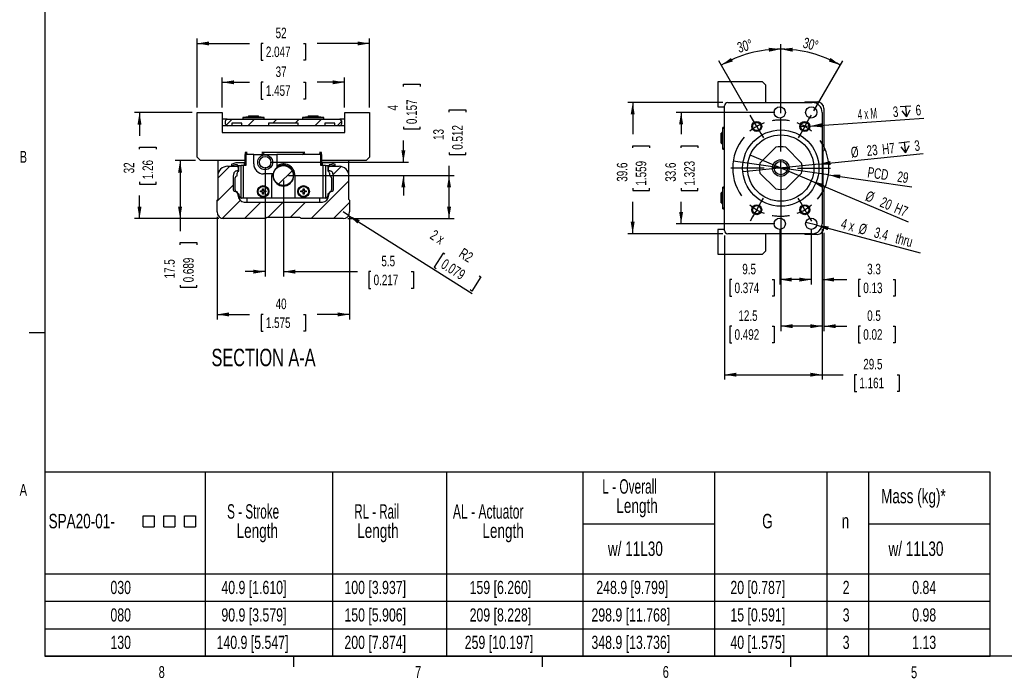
# Model space of a CAD drawing. Extents: x 11 to 421, y 5 to 275.
# Tile 1 of 7: x 11 to 209, y 6 to 138. Entities that reach past the tile are written whole.
import ezdxf
from ezdxf.enums import TextEntityAlignment as Align

# ---------------------------------------------------------------- set-up
doc = ezdxf.new("R2010")
doc.units = 0
doc.linetypes.add('CENTERX2', pattern=[20.32, 12.7, -2.54, 2.54, -2.54])
doc.layers.get('0').update_dxf_attribs({"linetype": 'CONTINUOUS'})
doc.dimstyles.new('SLDDIMSTYLE0', dxfattribs={"dimtxt": 2.116667, "dimasz": 2.4, "dimexe": 0, "dimexo": 0.0625, "dimgap": 0.529167, "dimtad": 0, "dimlfac": 1.5, "dimrnd": 1e-09, "dimzin": 12, "dimsah": 1, "dimcen": 0.09, "dimazin": 3, "dimtfac": 1, "dimtofl": 0, "dimtmove": 0, "dimatfit": 3})
doc.dimstyles.new('SLDDIMSTYLE1', dxfattribs={"dimtxt": 2.116667, "dimasz": 2.4, "dimexe": 0, "dimexo": 0.0625, "dimgap": 0.529167, "dimtad": 0, "dimlfac": 1.5, "dimrnd": 1e-09, "dimzin": 12, "dimsah": 1, "dimcen": 0.09, "dimazin": 3, "dimtfac": 1, "dimtmove": 0, "dimatfit": 3})
doc.dimstyles.new('SLDDIMSTYLE2', dxfattribs={"dimtxt": 2.116667, "dimasz": 2.4, "dimexe": 0, "dimexo": 0.0625, "dimgap": 0.529167, "dimtad": 1, "dimlfac": 1.5, "dimrnd": 1e-09, "dimzin": 12, "dimblk1": 'NONE', "dimsah": 1, "dimcen": 0, "dimazin": 3, "dimtfac": 1, "dimtmove": 0, "dimatfit": 3})
doc.dimstyles.new('SLDDIMSTYLE3', dxfattribs={"dimtxt": 2.116667, "dimasz": 2.4, "dimexe": 0, "dimexo": 0.0625, "dimgap": 0.529167, "dimtad": 1, "dimlfac": 1.5, "dimrnd": 1e-09, "dimzin": 12, "dimblk1": 'NONE', "dimsah": 1, "dimcen": 0, "dimazin": 3, "dimtfac": 1, "dimtmove": 0, "dimatfit": 3})
doc.dimstyles.new('SLDDIMSTYLE4', dxfattribs={"dimtxt": 2.116667, "dimasz": 2.4, "dimexe": 0, "dimexo": 0.0625, "dimgap": 0.529167, "dimtad": 1, "dimlfac": 1.5, "dimrnd": 1e-09, "dimzin": 12, "dimsah": 1, "dimcen": 0, "dimazin": 3, "dimtfac": 1, "dimtofl": 0, "dimtmove": 0, "dimatfit": 3})
doc.dimstyles.new('SLDDIMSTYLE5', dxfattribs={"dimtxt": 2.116667, "dimasz": 2.4, "dimexe": 0, "dimexo": 0.0625, "dimgap": 0.529167, "dimtad": 1, "dimlfac": 1.5, "dimzin": 12, "dimsah": 1, "dimcen": 0.09, "dimazin": 3, "dimtfac": 1, "dimtofl": 0, "dimtmove": 0, "dimatfit": 3})
doc.dimstyles.new('SLDDIMSTYLE6', dxfattribs={"dimtxt": 2.116667, "dimasz": 2.4, "dimexe": 0, "dimexo": 0.0625, "dimgap": 0.529167, "dimtad": 0, "dimlfac": 1.5, "dimrnd": 1e-09, "dimsah": 1, "dimcen": 0.09, "dimazin": 3, "dimtfac": 1, "dimtmove": 0, "dimatfit": 3})

# ---------------------------------------------------------------- blocks, each defined once
blk = doc.blocks.new('SW_SYMBOL_MOD_BOX')
at = {"color": 0, "linetype": 'CONTINUOUS'}
for p, q in [((200, 200), (200, 800)), ((200, 800), (800, 800)), ((800, 800), (800, 200)), ((200, 200), (800, 200))]:
    blk.add_line(p, q, dxfattribs=at)
blk = doc.blocks.new('SW_TABLEANNOTATION_0')
at = {"color": 0, "linetype": 'CONTINUOUS'}
for p, q in [((0, 0), (0, -37.03)), ((190.12, 0), (0, 0)), ((32.23, 0), (32.23, -37.03)), ((57.86, 0), (57.86, -37.03)), ((80.76, 0), (80.76, -37.03)), ((108.22, 0), (108.22, -37.03)), ((134.67, 0), (134.67, -37.03)), ((157.28, 0), (157.28, -37.03)), ((165.65, 0), (165.65, -37.03)), ((190.12, -37.03), (190.12, 0)), ((108.22, -10.4), (134.67, -10.4)), ((165.65, -10.4), (190.12, -10.4)), ((0, -20.46), (190.12, -20.46)), ((0, -25.98), (190.12, -25.98)), ((0, -31.51), (190.12, -31.51)), ((0, -37.03), (190.12, -37.03))]:
    blk.add_line(p, q, dxfattribs=at)
at = {"color": 0, "linetype": 'CONTINUOUS', "xscale": 0.0037176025, "yscale": 0.0037176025, "zscale": 0.0037176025}
for p in [(19.01, -11.76), (23.18, -11.76), (27.34, -11.76)]:
    blk.add_blockref('SW_SYMBOL_MOD_BOX', p, dxfattribs=at)
at = {"color": 0, "linetype": 'CONTINUOUS'}
for s, height, width, p in [('L - Overall ', 2.9104, 0.6125, (112.12, -5.2)), ('Mass (kg)*', 2.91, 0.7, (168.2, -7.14)), ('Length', 2.91, 0.7, (114.95, -9.08)), ('S - Stroke ', 2.9104, 0.604545, (36.65, -10.23)), ('RL - Rail ', 2.91, 0.595, (62.24, -10.23)), ('AL - Actuator ', 2.9104, 0.625, (82.07, -10.23)), ('SPA20-01-', 2.91, 0.7, (0.73, -12.17)), ('G', 2.91, 0.7, (144.28, -12.17)), ('n', 2.91, 0.7, (160.28, -12.17)), ('Length', 2.91, 0.7, (38.56, -14.11)), ('Length', 2.91, 0.7, (62.82, -14.11)), ('Length', 2.91, 0.7, (88, -14.11)), ('w/ 11L30', 2.91, 0.7, (113.25, -17.73)), ('w/ 11L30', 2.91, 0.7, (169.69, -17.73)), ('40.9 [1.610]', 2.6458, 0.7, (35.5, -25.31)), ('100 [3.937]', 2.6458, 0.7, (60.25, -25.31)), ('159 [6.260]', 2.6458, 0.7, (85.43, -25.31)), ('248.9 [9.799]', 2.6458, 0.7, (110.92, -25.31)), ('20 [0.787]', 2.646, 0.7, (137.89, -25.31)), ('030', 2.646, 0.7, (13.18, -25.31)), ('2', 2.65, 0.7, (160.48, -25.31)), ('0.84', 2.646, 0.7, (174.46, -25.31)), ('080', 2.646, 0.7, (13.18, -30.84)), ('90.9 [3.579]', 2.6458, 0.7, (35.5, -30.84)), ('150 [5.906]', 2.6458, 0.7, (60.25, -30.84)), ('209 [8.228]', 2.6458, 0.7, (85.43, -30.84)), ('298.9 [11.768]', 2.6458, 0.7, (109.94, -30.84)), ('15 [0.591]', 2.646, 0.7, (137.89, -30.84)), ('3', 2.65, 0.7, (160.48, -30.84)), ('0.98', 2.646, 0.7, (174.46, -30.84)), ('130', 2.646, 0.7, (13.18, -36.36)), ('140.9 [5.547]', 2.6458, 0.7, (34.53, -36.36)), ('200 [7.874]', 2.6458, 0.7, (60.25, -36.36)), ('259 [10.197]', 2.6458, 0.7, (84.45, -36.36)), ('348.9 [13.736]', 2.6458, 0.7, (109.94, -36.36)), ('40 [1.575]', 2.646, 0.7, (137.89, -36.36)), ('3', 2.65, 0.7, (160.48, -36.36)), ('1.13', 2.646, 0.7, (174.46, -36.36))]:
    blk.add_text(s, height=height, dxfattribs=dict(at, width=width)).set_placement(p, align=Align.BOTTOM_LEFT)
blk = doc.blocks.new('_D_32')
at = {"color": 7, "linetype": 'CONTINUOUS'}
for p, q in [((46.2, 109.67), (42.09, 109.67)), ((43.09, 109.67), (43.09, 98)), ((50.87, 98), (42.09, 98)), ((43.09, 98), (43.09, 95.49)), ((43.09, 92.75), (43.09, 93.18)), ((43.09, 93.18), (46.46, 93.18)), ((46.46, 93.18), (46.46, 92.75)), ((43.09, 84.64), (43.09, 84.21)), ((43.09, 84.21), (46.46, 84.21)), ((46.46, 84.21), (46.46, 84.64))]:
    blk.add_line(p, q, dxfattribs=at)
for points in [[(43.09, 109.67), (42.69, 107.27), (43.49, 107.27)], [(43.09, 98), (43.49, 100.4), (42.69, 100.4)]]:
    blk.add_solid(points, dxfattribs=at)
at = {"color": 7, "linetype": 'CONTINUOUS', "width": 0.7}
for s, p in [('17.5', (42.66, 85.96, -78.32)), ('0.689', (46.46, 85.18, -78.32))]:
    blk.add_text(s, height=2.117, rotation=90, dxfattribs=at).set_placement(p, align=Align.BOTTOM_LEFT)
blk = doc.blocks.new('_D_33')
at = {"color": 7, "linetype": 'CONTINUOUS'}
for p, q in [((45.54, 119.33), (33.93, 119.33)), ((34.93, 119.33), (34.93, 114.68)), ((34.93, 111.94), (34.93, 112.37)), ((34.93, 112.37), (38.29, 112.37)), ((38.29, 112.37), (38.29, 111.94)), ((34.93, 105.39), (34.93, 104.96)), ((38.29, 104.96), (38.29, 105.39)), ((34.93, 104.96), (38.29, 104.96)), ((34.93, 98), (34.93, 102.65)), ((50.87, 98), (33.93, 98))]:
    blk.add_line(p, q, dxfattribs=at)
for points in [[(34.93, 119.33), (34.53, 116.93), (35.33, 116.93)], [(34.93, 98), (35.33, 100.4), (34.53, 100.4)]]:
    blk.add_solid(points, dxfattribs=at)
at = {"color": 7, "linetype": 'CONTINUOUS', "width": 0.7}
for s, p in [('32', (34.5, 107.1, -78.32)), ('1.26', (38.29, 105.93, -78.32))]:
    blk.add_text(s, height=2.117, rotation=90, dxfattribs=at).set_placement(p, align=Align.BOTTOM_LEFT)
blk = doc.blocks.new('_D_34')
at = {"color": 7, "linetype": 'CONTINUOUS'}
for p, q in [((46.54, 120.33), (46.54, 134.23)), ((46.54, 133.23), (57.07, 133.23)), ((59.82, 133.23), (59.39, 133.23)), ((59.39, 133.23), (59.39, 129.86)), ((67.92, 133.23), (68.35, 133.23)), ((68.35, 133.23), (68.35, 129.86)), ((81.2, 133.23), (70.66, 133.23)), ((81.2, 120.33), (81.2, 134.23)), ((59.39, 129.86), (59.82, 129.86)), ((68.35, 129.86), (67.92, 129.86))]:
    blk.add_line(p, q, dxfattribs=at)
for points in [[(46.54, 133.23), (48.94, 132.83), (48.94, 133.63)], [(81.2, 133.23), (78.8, 133.63), (78.8, 132.83)]]:
    blk.add_solid(points, dxfattribs=at)
at = {"color": 7, "linetype": 'CONTINUOUS', "width": 0.7}
for s, p in [('52', (62.31, 133.66, -78.32)), ('2.047', (60.35, 129.86, -78.32))]:
    blk.add_text(s, height=2.117, dxfattribs=at).set_placement(p, align=Align.BOTTOM_LEFT)
blk = doc.blocks.new('_D_35')
at = {"color": 7, "linetype": 'CONTINUOUS'}
for p, q in [((51.54, 120.33), (51.54, 126.42)), ((51.54, 125.42), (57.07, 125.42)), ((59.82, 125.42), (59.39, 125.42)), ((59.39, 125.42), (59.39, 122.06)), ((67.92, 125.42), (68.35, 125.42)), ((68.35, 125.42), (68.35, 122.06)), ((76.2, 125.42), (70.66, 125.42)), ((76.2, 120.33), (76.2, 126.42)), ((59.39, 122.06), (59.82, 122.06)), ((68.35, 122.06), (67.92, 122.06))]:
    blk.add_line(p, q, dxfattribs=at)
for points in [[(51.54, 125.42), (53.94, 125.02), (53.94, 125.82)], [(76.2, 125.42), (73.8, 125.82), (73.8, 125.02)]]:
    blk.add_solid(points, dxfattribs=at)
at = {"color": 7, "linetype": 'CONTINUOUS', "width": 0.7}
for s, p in [('37', (62.31, 125.85, -78.32)), ('1.457', (60.35, 122.06, -78.32))]:
    blk.add_text(s, height=2.117, dxfattribs=at).set_placement(p, align=Align.BOTTOM_LEFT)
blk = doc.blocks.new('_D_36')
at = {"color": 7, "linetype": 'CONTINUOUS'}
for p, q in [((97.2, 119.44), (97.2, 119.87)), ((97.2, 119.87), (100.57, 119.87)), ((100.57, 119.87), (100.57, 119.44)), ((97.2, 111.33), (97.2, 110.9)), ((100.57, 110.9), (100.57, 111.33)), ((97.2, 110.9), (100.57, 110.9)), ((97.2, 106.67), (97.2, 108.59)), ((64.87, 106.67), (98.2, 106.67)), ((97.2, 98), (97.2, 106.67)), ((76.87, 98), (98.2, 98))]:
    blk.add_line(p, q, dxfattribs=at)
for points in [[(97.2, 106.67), (96.8, 104.27), (97.6, 104.27)], [(97.2, 98), (97.6, 100.4), (96.8, 100.4)]]:
    blk.add_solid(points, dxfattribs=at)
at = {"color": 7, "linetype": 'CONTINUOUS', "width": 0.7}
for s, p in [('13', (96.77, 113.82, -78.32)), ('0.512', (100.57, 111.86, -78.32))]:
    blk.add_text(s, height=2.117, rotation=90, dxfattribs=at).set_placement(p, align=Align.BOTTOM_LEFT)
blk = doc.blocks.new('_D_37')
at = {"color": 7, "linetype": 'CONTINUOUS'}
for p, q in [((77, 98.62), (75.87, 99.33)), ((77, 98.62), (101.87, 82.92)), ((96.02, 91.05), (94.22, 88.2)), ((96.38, 90.82), (96.02, 91.05)), ((94.22, 88.2), (94.58, 87.97)), ((103.6, 86.26), (101.8, 83.42)), ((103.24, 86.49), (103.6, 86.26)), ((101.8, 83.42), (101.44, 83.64))]:
    blk.add_line(p, q, dxfattribs=at)
blk.add_solid([(77, 98.62), (78.81, 97), (79.24, 97.68)], dxfattribs=at)
at = {"color": 7, "linetype": 'CONTINUOUS', "width": 0.7}
for s, p in [('2 x', (92.84, 93.56, -78.32)), ('R2', (98.65, 89.89, -78.32)), ('0.079', (95.04, 87.69, -78.32))]:
    blk.add_text(s, height=2.117, rotation=327.7366, dxfattribs=at).set_placement(p, align=Align.BOTTOM_LEFT)
blk = doc.blocks.new('_D_38')
at = {"color": 7, "linetype": 'CONTINUOUS'}
for p, q in [((50.54, 98.33), (50.54, 77.72)), ((77.2, 98.33), (77.2, 77.72)), ((50.54, 78.72), (57.07, 78.72)), ((59.82, 78.72), (59.39, 78.72)), ((59.39, 78.72), (59.39, 75.36)), ((67.92, 78.72), (68.35, 78.72)), ((68.35, 78.72), (68.35, 75.36)), ((77.2, 78.72), (70.66, 78.72)), ((59.39, 75.36), (59.82, 75.36)), ((68.35, 75.36), (67.92, 75.36))]:
    blk.add_line(p, q, dxfattribs=at)
for points in [[(50.54, 78.72), (52.94, 78.32), (52.94, 79.12)], [(77.2, 78.72), (74.8, 79.12), (74.8, 78.32)]]:
    blk.add_solid(points, dxfattribs=at)
at = {"color": 7, "linetype": 'CONTINUOUS', "width": 0.7}
for s, p in [('40', (62.31, 79.15, -78.32)), ('1.575', (60.35, 75.36, -78.32))]:
    blk.add_text(s, height=2.117, dxfattribs=at).set_placement(p, align=Align.BOTTOM_LEFT)
blk = doc.blocks.new('_D_39')
at = {"color": 7, "linetype": 'CONTINUOUS'}
for p, q in [((88.01, 124.59), (88.01, 125.02)), ((88.01, 125.02), (91.37, 125.02)), ((91.37, 125.02), (91.37, 124.59)), ((88.01, 116.48), (88.01, 116.05)), ((88.01, 116.05), (91.37, 116.05)), ((91.37, 116.05), (91.37, 116.48)), ((88.01, 109.33), (88.01, 113.74)), ((61.2, 109.33), (89.01, 109.33)), ((64.87, 106.67), (89.01, 106.67)), ((88.01, 106.67), (88.01, 102.67))]:
    blk.add_line(p, q, dxfattribs=at)
for points in [[(88.01, 109.33), (88.41, 111.73), (87.61, 111.73)], [(88.01, 106.67), (87.61, 104.27), (88.41, 104.27)]]:
    blk.add_solid(points, dxfattribs=at)
at = {"color": 7, "linetype": 'CONTINUOUS', "width": 0.7}
for s, height, p in [('0.157', 2.117, (91.37, 117.01, -78.32)), ('4', 2.12, (87.58, 119.75, -78.32))]:
    blk.add_text(s, height=height, rotation=90, dxfattribs=at).set_placement(p, align=Align.BOTTOM_LEFT)
blk = doc.blocks.new('_D_40')
at = {"color": 7, "linetype": 'CONTINUOUS'}
for p, q in [((60.2, 108.33), (60.2, 86.33)), ((63.87, 105.67), (63.87, 86.33)), ((60.2, 87.33), (56.2, 87.33)), ((63.87, 87.33), (78.75, 87.33)), ((81.49, 87.33), (81.06, 87.33)), ((81.06, 87.33), (81.06, 83.97)), ((89.6, 87.33), (90.03, 87.33)), ((90.03, 87.33), (90.03, 83.97)), ((81.06, 83.97), (81.49, 83.97)), ((90.03, 83.97), (89.6, 83.97))]:
    blk.add_line(p, q, dxfattribs=at)
for points in [[(60.2, 87.33), (57.8, 87.73), (57.8, 86.93)], [(63.87, 87.33), (66.27, 86.93), (66.27, 87.73)]]:
    blk.add_solid(points, dxfattribs=at)
at = {"color": 7, "linetype": 'CONTINUOUS', "width": 0.7}
for s, p in [('5.5', (83.59, 87.76, -78.32)), ('0.217', (82.03, 83.97, -78.32))]:
    blk.add_text(s, height=2.117, dxfattribs=at).set_placement(p, align=Align.BOTTOM_LEFT)
blk = doc.blocks.new('_D_41')
at = {"color": 7, "linetype": 'CONTINUOUS'}
for p, q in [((163.93, 119.2), (163.93, 133.09)), ((157.26, 119.71), (151.47, 129.75))]:
    blk.add_line(p, q, dxfattribs=at)
blk.add_arc((163.93, 108.16), 23.93, 90, 120, dxfattribs=at)
for points in [[(163.93, 132.09), (161.51, 132.37), (161.55, 131.57)], [(151.97, 128.88), (154.28, 129.62), (153.92, 130.33)]]:
    blk.add_solid(points, dxfattribs=at)
at = {"color": 7, "linetype": 'CONTINUOUS', "width": 0.7}
blk.add_text('30°', height=2.117, rotation=15, dxfattribs=at).set_placement((155.68, 130.72, 92.52), align=Align.BOTTOM_LEFT)
blk = doc.blocks.new('_D_42')
at = {"color": 7, "linetype": 'CONTINUOUS'}
for p, q in [((163.93, 119.2), (163.93, 133.09)), ((170.6, 119.71), (176.39, 129.75))]:
    blk.add_line(p, q, dxfattribs=at)
blk.add_arc((163.93, 108.16), 23.93, 60, 90, dxfattribs=at)
for points in [[(163.93, 132.09), (166.31, 131.57), (166.35, 132.37)], [(175.89, 128.88), (173.94, 130.33), (173.58, 129.62)]]:
    blk.add_solid(points, dxfattribs=at)
at = {"color": 7, "linetype": 'CONTINUOUS', "width": 0.7}
blk.add_text('30°', height=2.117, rotation=-15, dxfattribs=at).set_placement((168.07, 131.83, 92.52), align=Align.BOTTOM_LEFT)
blk = doc.blocks.new('_D_43')
at = {"color": 7, "linetype": 'CONTINUOUS'}
for p, q in [((162.73, 119.36), (142.88, 119.36)), ((143.88, 119.36), (143.88, 114.96)), ((143.88, 112.22), (143.88, 112.64)), ((143.88, 112.64), (147.25, 112.64)), ((147.25, 112.64), (147.25, 112.22)), ((143.88, 104.11), (143.88, 103.68)), ((143.88, 103.68), (147.25, 103.68)), ((147.25, 103.68), (147.25, 104.11)), ((143.88, 96.96), (143.88, 101.37)), ((162.73, 96.96), (142.88, 96.96))]:
    blk.add_line(p, q, dxfattribs=at)
for points in [[(143.88, 119.36), (143.48, 116.96), (144.28, 116.96)], [(143.88, 96.96), (144.28, 99.36), (143.48, 99.36)]]:
    blk.add_solid(points, dxfattribs=at)
at = {"color": 7, "linetype": 'CONTINUOUS', "width": 0.7}
for s, p in [('33.6', (143.45, 105.42, 92.52)), ('1.323', (147.25, 104.64, 92.52))]:
    blk.add_text(s, height=2.117, rotation=90, dxfattribs=at).set_placement(p, align=Align.BOTTOM_LEFT)
blk = doc.blocks.new('_D_44')
at = {"color": 7, "linetype": 'CONTINUOUS'}
for p, q in [((152.26, 121.36), (133.14, 121.36)), ((134.14, 121.36), (134.14, 114.96)), ((134.14, 112.22), (134.14, 112.64)), ((134.14, 112.64), (137.51, 112.64)), ((137.51, 112.64), (137.51, 112.22)), ((134.14, 104.11), (134.14, 103.68)), ((134.14, 103.68), (137.51, 103.68)), ((137.51, 103.68), (137.51, 104.11)), ((134.14, 94.96), (134.14, 101.37)), ((152.26, 94.96), (133.14, 94.96))]:
    blk.add_line(p, q, dxfattribs=at)
for points in [[(134.14, 121.36), (133.74, 118.96), (134.54, 118.96)], [(134.14, 94.96), (134.54, 97.36), (133.74, 97.36)]]:
    blk.add_solid(points, dxfattribs=at)
at = {"color": 7, "linetype": 'CONTINUOUS', "width": 0.7}
for s, p in [('39.6', (133.71, 105.42, 92.52)), ('1.559', (137.51, 104.64, 92.52))]:
    blk.add_text(s, height=2.117, rotation=90, dxfattribs=at).set_placement(p, align=Align.BOTTOM_LEFT)
blk = doc.blocks.new('_D_45')
at = {"color": 7, "linetype": 'CONTINUOUS'}
for q in [(154.36, 109.54), (190.27, 104.37)]:
    blk.add_line((173.5, 106.78), q, dxfattribs=at)
blk.add_solid([(173.5, 106.78), (175.82, 106.05), (175.93, 106.84)], dxfattribs=at)
at = {"color": 7, "linetype": 'CONTINUOUS', "width": 0.7}
for s, p in [('PCD', (181.17, 105.68, 92.52)), ('29', (187.17, 104.81, 92.52))]:
    blk.add_text(s, height=2.117, rotation=351.8163, dxfattribs=at).set_placement(p, align=Align.BOTTOM_LEFT)
blk = doc.blocks.new('_NONE')
blk = doc.blocks.new('_D_46')
at = {"color": 7, "linetype": 'CONTINUOUS'}
for p, q in [((170.06, 95.96), (170.06, 84.73)), ((172.26, 95.96), (172.26, 84.73)), ((170.06, 85.73), (166.06, 85.73)), ((172.26, 85.73), (177.25, 85.73)), ((179.99, 85.73), (179.56, 85.73)), ((179.56, 85.73), (179.56, 82.37)), ((186.54, 85.73), (186.96, 85.73)), ((186.96, 85.73), (186.96, 82.37)), ((179.56, 82.37), (179.99, 82.37)), ((186.96, 82.37), (186.54, 82.37))]:
    blk.add_line(p, q, dxfattribs=at)
for points in [[(170.06, 85.73), (167.66, 86.13), (167.66, 85.33)], [(172.26, 85.73), (174.66, 85.33), (174.66, 86.13)]]:
    blk.add_solid(points, dxfattribs=at)
at = {"color": 7, "linetype": 'CONTINUOUS', "width": 0.7}
for s, p in [('3.3', (181.31, 86.16, 92.52)), ('0.13', (180.53, 82.37, 92.52))]:
    blk.add_text(s, height=2.117, dxfattribs=at).set_placement(p, align=Align.BOTTOM_LEFT)
blk = doc.blocks.new('_D_47')
at = {"color": 7, "linetype": 'CONTINUOUS'}
for p, q in [((163.73, 95.96), (163.73, 84.73)), ((170.06, 95.96), (170.06, 84.73)), ((154.09, 85.73), (153.66, 85.73)), ((153.66, 85.73), (153.66, 82.37)), ((162.2, 85.73), (162.63, 85.73)), ((162.63, 85.73), (162.63, 82.37)), ((170.06, 85.73), (163.73, 85.73)), ((153.66, 82.37), (154.09, 82.37)), ((162.63, 82.37), (162.2, 82.37))]:
    blk.add_line(p, q, dxfattribs=at)
for points in [[(163.73, 85.73), (166.13, 85.33), (166.13, 86.13)], [(170.06, 85.73), (167.66, 86.13), (167.66, 85.33)]]:
    blk.add_solid(points, dxfattribs=at)
at = {"color": 7, "linetype": 'CONTINUOUS', "width": 0.7}
for s, p in [('9.5', (156.19, 86.16, 92.52)), ('0.374', (154.63, 82.37, 92.52))]:
    blk.add_text(s, height=2.117, dxfattribs=at).set_placement(p, align=Align.BOTTOM_LEFT)
blk = doc.blocks.new('_D_48')
at = {"color": 7, "linetype": 'CONTINUOUS'}
for p, q in [((172.26, 95.96), (172.26, 75.36)), ((172.6, 95.16), (172.6, 75.36)), ((172.26, 76.36), (168.26, 76.36)), ((172.6, 76.36), (177.25, 76.36)), ((179.99, 76.36), (179.56, 76.36)), ((179.56, 76.36), (179.56, 72.99)), ((186.54, 76.36), (186.96, 76.36)), ((186.96, 76.36), (186.96, 72.99)), ((179.56, 72.99), (179.99, 72.99)), ((186.96, 72.99), (186.54, 72.99))]:
    blk.add_line(p, q, dxfattribs=at)
for points in [[(172.26, 76.36), (169.86, 76.76), (169.86, 75.96)], [(172.6, 76.36), (175, 75.96), (175, 76.76)]]:
    blk.add_solid(points, dxfattribs=at)
at = {"color": 7, "linetype": 'CONTINUOUS', "width": 0.7}
for s, p in [('0.5', (181.31, 76.78, 92.52)), ('0.02', (180.53, 72.99, 92.52))]:
    blk.add_text(s, height=2.117, dxfattribs=at).set_placement(p, align=Align.BOTTOM_LEFT)
blk = doc.blocks.new('_D_49')
at = {"color": 7, "linetype": 'CONTINUOUS'}
for p, q in [((163.93, 107.16), (163.93, 75.36)), ((172.26, 95.96), (172.26, 75.36)), ((154.09, 76.36), (153.66, 76.36)), ((153.66, 76.36), (153.66, 72.99)), ((162.2, 76.36), (162.63, 76.36)), ((162.63, 76.36), (162.63, 72.99)), ((172.26, 76.36), (163.93, 76.36)), ((153.66, 72.99), (154.09, 72.99)), ((162.63, 72.99), (162.2, 72.99))]:
    blk.add_line(p, q, dxfattribs=at)
for points in [[(163.93, 76.36), (166.33, 75.96), (166.33, 76.76)], [(172.26, 76.36), (169.86, 76.76), (169.86, 75.96)]]:
    blk.add_solid(points, dxfattribs=at)
at = {"color": 7, "linetype": 'CONTINUOUS', "width": 0.7}
for s, p in [('12.5', (155.41, 76.78, 92.52)), ('0.492', (154.63, 72.99, 92.52))]:
    blk.add_text(s, height=2.117, dxfattribs=at).set_placement(p, align=Align.BOTTOM_LEFT)
blk = doc.blocks.new('_D_50')
at = {"color": 7, "linetype": 'CONTINUOUS'}
for p, q in [((172.26, 95.96), (172.26, 65.6)), ((152.6, 94.63), (152.6, 65.6)), ((152.6, 66.6), (172.26, 66.6)), ((172.26, 66.6), (176.47, 66.6)), ((179.21, 66.6), (178.78, 66.6)), ((178.78, 66.6), (178.78, 63.24)), ((187.32, 66.6), (187.75, 66.6)), ((187.75, 66.6), (187.75, 63.24)), ((178.78, 63.24), (179.21, 63.24)), ((187.75, 63.24), (187.32, 63.24))]:
    blk.add_line(p, q, dxfattribs=at)
for points in [[(152.6, 66.6), (155, 66.2), (155, 67)], [(172.26, 66.6), (169.86, 67), (169.86, 66.2)]]:
    blk.add_solid(points, dxfattribs=at)
at = {"color": 7, "linetype": 'CONTINUOUS', "width": 0.7}
for s, p in [('29.5', (180.53, 67.03, 92.52)), ('1.161', (179.74, 63.24, 92.52))]:
    blk.add_text(s, height=2.117, dxfattribs=at).set_placement(p, align=Align.BOTTOM_LEFT)
blk = doc.blocks.new('SW_SYMBOL_HOLE_DEPTH')
at = {"color": 0, "linetype": 'CONTINUOUS'}
for p, q in [((0, 875), (800, 875)), ((400, 875), (400, 75)), ((100, 555), (400, 75)), ((700, 555), (400, 75))]:
    blk.add_line(p, q, dxfattribs=at)
blk = doc.blocks.new('_D_51')
at = {"color": 7, "linetype": 'CONTINUOUS'}
for q in [(192.73, 118.21), (167.77, 116.46)]:
    blk.add_line((169.76, 116.6), q, dxfattribs=at)
blk.add_solid([(169.76, 116.6), (172.18, 116.37), (172.13, 117.17)], dxfattribs=at)
at = {"color": 7, "linetype": 'CONTINUOUS', "xscale": 0.0027037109, "yscale": 0.0027037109, "zscale": 0.0027037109, "rotation": 3.9924401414}
blk.add_blockref('SW_SYMBOL_HOLE_DEPTH', (188.13, 118.17), dxfattribs=at)
at = {"color": 7, "linetype": 'CONTINUOUS'}
for s, height, width, p in [('6', 2.12, 0.7, (191.17, 118.09, 92.52)), ('4 x M', 2.117, 0.56, (179.53, 117.28, 92.52)), ('3', 2.12, 0.7, (186.59, 117.77, 92.52))]:
    blk.add_text(s, height=height, rotation=3.9924, dxfattribs=dict(at, width=width)).set_placement(p, align=Align.BOTTOM_LEFT)
blk = doc.blocks.new('_D_52')
at = {"color": 7, "linetype": 'CONTINUOUS'}
for q in [(168.97, 97.25), (191.96, 91.1)]:
    blk.add_line((171.16, 96.67), q, dxfattribs=at)
blk.add_solid([(171.16, 96.67), (173.37, 95.66), (173.58, 96.43)], dxfattribs=at)
at = {"color": 7, "linetype": 'CONTINUOUS', "width": 0.7}
for s, p in [('4 x', (175.71, 95.44, 92.52)), ('%%c', (179.28, 94.48, 92.52)), ('3.4', (182.37, 93.66, 92.52)), (' thru', (186.14, 92.65, 92.52))]:
    blk.add_text(s, height=2.117, rotation=345.0209, dxfattribs=at).set_placement(p, align=Align.BOTTOM_LEFT)
blk = doc.blocks.new('_D_53')
at = {"color": 7, "linetype": 'CONTINUOUS'}
for q in [(192.54, 111.11), (156.3, 107.38)]:
    blk.add_line((171.56, 108.95), q, dxfattribs=at)
blk.add_solid([(171.56, 108.95), (173.98, 108.79), (173.9, 109.59)], dxfattribs=at)
at = {"color": 7, "linetype": 'CONTINUOUS', "xscale": 0.0027037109, "yscale": 0.0027037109, "zscale": 0.0027037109, "rotation": 5.8782503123}
blk.add_blockref('SW_SYMBOL_HOLE_DEPTH', (187.94, 110.92), dxfattribs=at)
at = {"color": 7, "linetype": 'CONTINUOUS', "width": 0.7}
for s, height, p in [('23', 2.117, (181.38, 109.95, 92.52)), ('H7', 2.117, (184.5, 110.27, 92.52)), ('3', 2.12, (190.98, 110.94, 92.52)), ('%%c', 2.117, (178.21, 109.63, 92.52))]:
    blk.add_text(s, height=height, rotation=5.8783, dxfattribs=at).set_placement(p, align=Align.BOTTOM_LEFT)
blk = doc.blocks.new('_D_54')
at = {"color": 7, "linetype": 'CONTINUOUS'}
for q in [(157.79, 110.75), (189.54, 97.34)]:
    blk.add_line((170.07, 105.57), q, dxfattribs=at)
blk.add_solid([(170.07, 105.57), (172.13, 104.26), (172.44, 105)], dxfattribs=at)
at = {"color": 7, "linetype": 'CONTINUOUS', "width": 0.7}
for s, p in [('%%c', (180.5, 101.16, 92.52)), ('20', (183.44, 99.91, 92.52)), ('H7', (186.32, 98.7, 92.52))]:
    blk.add_text(s, height=2.117, rotation=337.1023, dxfattribs=at).set_placement(p, align=Align.BOTTOM_LEFT)
blk = doc.blocks.new('SW_CENTERMARKSYMBOL_0')
at = {"color": 0, "linetype": 'CONTINUOUS'}
for p, q in [((-10.5, 1.44), (-11, 2.31)), ((0.83, 1.44), (1.33, 2.31)), ((-9.67, 0), (-10.5, 1.44)), ((-9.67, 0), (-8.83, -1.44)), ((-4.83, -5.04), (-4.83, 1.67)), ((0, 0), (-0.83, -1.44)), ((0, 0), (0.83, 1.44)), ((-8.83, -1.44), (-8.33, -2.31)), ((-0.83, -1.44), (-1.33, -2.31)), ((-4.83, -8.37), (-4.83, -6.7)), ((-8.17, -8.37), (-14.87, -8.37)), ((-4.83, -8.37), (-6.5, -8.37)), ((-4.83, -8.37), (-4.83, -10.04)), ((-4.83, -8.37), (-3.17, -8.37)), ((-1.5, -8.37), (5.2, -8.37)), ((-4.83, -11.7), (-4.83, -18.41)), ((-9.67, -16.74), (-8.83, -15.3)), ((-8.83, -15.3), (-8.33, -14.43)), ((-0.83, -15.3), (-1.33, -14.43)), ((0, -16.74), (-0.83, -15.3)), ((-9.67, -16.74), (-10.5, -18.19)), ((0, -16.74), (0.83, -18.19)), ((-10.5, -18.19), (-11, -19.05)), ((0.83, -18.19), (1.33, -19.05))]:
    blk.add_line(p, q, dxfattribs=at)
for start, end in [(120, 129.8786), (110.1214, 120), (60, 69.8786), (50.1214, 60), (230.1214, 240), (300, 309.8786), (240, 249.8786), (290.1214, 300)]:
    blk.add_arc((-4.83, -8.37), 9.67, start, end, dxfattribs=at)
at = {"color": 0, "linetype": 'CENTERX2'}
for start, end in [(79.7572, 100.2428), (139.7572, 220.2428), (319.7572, 40.2428), (259.7572, 280.2428)]:
    blk.add_arc((-4.83, -8.37), 9.67, start, end, dxfattribs=at)

msp = doc.modelspace()

# ---------------------------------------------------------------- linework, layer by layer
at = {"color": 7, "linetype": 'CONTINUOUS'}
for p, q in [((15.9068, 270.3087), (15.9068, 9.9587)), ((151.2629, 125.4942), (151.2629, 120.4942)), ((160.2629, 125.4942), (151.2629, 125.4942)), ((160.9296, 124.8276), (160.2629, 125.4942)), ((160.9296, 121.3609), (160.9296, 124.8276)), ((153.2629, 121.3609), (170.2629, 121.3609)), ((168.7296, 121.3609), (168.8629, 121.4942)), ((168.8629, 121.4942), (171.2629, 121.4942)), ((46.5366, 110.332), (46.5366, 119.332)), ((46.5366, 119.332), (51.5366, 119.332)), ((51.5366, 119.332), (51.5366, 115.332)), ((76.2033, 115.332), (76.2033, 119.332)), ((76.2033, 119.332), (81.2033, 119.332)), ((81.2033, 119.332), (81.2033, 110.332)), ((151.2629, 120.4942), (152.5962, 120.4942)), ((152.5962, 95.6276), (152.5962, 120.6942)), ((172.2629, 119.3609), (172.2629, 96.9609)), ((172.5962, 120.1609), (172.5962, 111.7276)), ((52.5366, 117.9986), (51.5366, 117.9986)), ((52.2033, 116.9986), (52.2033, 117.6653)), ((52.3175, 116.7475), (53.5686, 117.9986)), ((52.5366, 117.9986), (75.2033, 117.9986)), ((55.5366, 117.1986), (53.5366, 117.1986)), ((53.5366, 117.1986), (53.5366, 116.6653)), ((55.5366, 116.6653), (55.5366, 117.1986)), ((56.8699, 118.4653), (55.7033, 118.332)), ((55.7033, 118.332), (55.7033, 117.9986)), ((55.7033, 118.332), (60.0366, 118.332)), ((56.7254, 116.6653), (58.0587, 117.9986)), ((56.8699, 118.6653), (56.8699, 118.4653)), ((56.8699, 118.6653), (58.8699, 118.6653)), ((56.8699, 118.4653), (58.8699, 118.4653)), ((58.8699, 118.4653), (58.8699, 118.6653)), ((60.0366, 118.332), (58.8699, 118.4653)), ((60.0366, 117.9986), (60.0366, 118.332)), ((66.8699, 117.1986), (60.8699, 117.1986)), ((60.8699, 117.1986), (60.8699, 116.6653)), ((61.7489, 117.1986), (62.5489, 117.9986)), ((66.239, 117.1986), (67.039, 117.9986)), ((66.8699, 116.6653), (66.8699, 117.1986)), ((68.8699, 118.4653), (67.7033, 118.332)), ((67.7033, 118.332), (67.7033, 117.9986)), ((67.7033, 118.332), (72.0366, 118.332)), ((68.8699, 118.6653), (68.8699, 118.4653)), ((68.8699, 118.6653), (70.8699, 118.6653)), ((68.8699, 118.4653), (70.8699, 118.4653)), ((70.1958, 116.6653), (71.5291, 117.9986)), ((70.8699, 118.4653), (70.8699, 118.6653)), ((72.0366, 118.332), (70.8699, 118.4653)), ((72.0366, 117.9986), (72.0366, 118.332)), ((74.2033, 117.1986), (72.2033, 117.1986)), ((72.2033, 117.1986), (72.2033, 116.6653)), ((74.2033, 116.6653), (74.2033, 117.1986)), ((74.6859, 116.6653), (75.5366, 117.516)), ((76.2033, 117.9986), (75.2033, 117.9986)), ((75.5366, 117.6653), (75.5366, 116.9986)), ((52.5366, 116.6653), (51.5366, 116.6653)), ((51.5366, 115.332), (76.2033, 115.332)), ((53.5366, 116.6653), (52.5366, 116.6653)), ((55.5366, 116.6653), (53.5366, 116.6653)), ((60.8699, 116.6653), (55.5366, 116.6653)), ((66.8699, 116.6653), (60.8699, 116.6653)), ((72.2033, 116.6653), (66.8699, 116.6653)), ((74.2033, 116.6653), (72.2033, 116.6653)), ((75.2033, 116.6653), (74.2033, 116.6653)), ((76.2033, 116.6653), (75.2033, 116.6653)), ((152.1296, 115.1609), (151.9296, 115.1609)), ((151.9296, 113.1609), (151.9296, 115.1609)), ((152.2629, 116.3276), (152.1296, 115.1609)), ((152.1296, 113.1609), (152.1296, 115.1609)), ((152.5962, 116.3276), (152.2629, 116.3276)), ((152.2629, 111.9942), (152.2629, 116.3276)), ((151.9296, 113.1609), (152.1296, 113.1609)), ((152.1296, 113.1609), (152.2629, 111.9942)), ((56.2033, 111.332), (56.2033, 110.9653)), ((56.2033, 110.9653), (56.5699, 111.332)), ((56.5699, 111.332), (56.2033, 111.332)), ((68.2033, 111.332), (59.5366, 111.332)), ((59.5366, 111.332), (60.0699, 110.9172)), ((60.0699, 110.8653), (60.0699, 110.9172)), ((60.1366, 110.8653), (60.0699, 110.9172)), ((67.6033, 110.8653), (68.2033, 111.332)), ((71.5366, 111.332), (71.1699, 111.332)), ((71.1699, 111.332), (71.5366, 110.9653)), ((71.5366, 110.9653), (71.5366, 111.332)), ((152.2629, 111.9942), (152.5962, 111.9942)), ((159.7485, 109.1653), (162.9252, 112.342)), ((164.934, 112.342), (168.1106, 109.1653)), ((172.3629, 111.3542), (172.3629, 104.9676)), ((172.5962, 111.7276), (172.4551, 111.5796)), ((47.2033, 109.6653), (46.5366, 110.332)), ((56.2033, 109.6653), (47.2033, 109.6653)), ((50.6699, 109.6653), (50.6699, 106.532)), ((53.4699, 108.932), (54.3766, 109.2653)), ((54.3766, 109.2653), (56.0033, 109.2653)), ((56.0033, 109.2653), (56.0033, 108.6653)), ((56.2033, 108.6653), (56.2033, 110.8653)), ((56.2033, 110.8653), (56.3366, 110.8653)), ((56.3366, 110.8653), (56.3366, 108.6653)), ((57.8966, 110.8653), (56.3366, 110.8653)), ((57.8966, 108.9986), (57.8966, 110.8653)), ((57.8966, 110.8653), (62.5633, 110.8653)), ((62.5633, 110.8653), (62.5633, 108.5985)), ((71.4033, 110.8653), (62.5633, 110.8653)), ((71.4033, 108.6653), (71.4033, 110.8653)), ((71.4033, 110.8653), (71.5366, 110.8653)), ((71.5366, 110.8653), (71.5366, 108.6653)), ((80.5366, 109.6653), (71.5366, 109.6653)), ((71.7366, 109.2653), (73.3633, 109.2653)), ((71.7366, 108.6653), (71.7366, 109.2653)), ((73.3633, 109.2653), (74.2699, 108.932)), ((77.0699, 106.532), (77.0699, 109.6653)), ((81.2033, 110.332), (80.5366, 109.6653)), ((50.6699, 106.1197), (53.0822, 108.532)), ((52.6699, 108.532), (54.5699, 108.532)), ((54.1366, 108.807), (53.5699, 108.5986)), ((54.6366, 108.807), (54.1366, 108.807)), ((54.5633, 106.6786), (54.5633, 107.172)), ((54.5699, 108.532), (54.8033, 108.2986)), ((54.6366, 108.5986), (54.6366, 108.807)), ((54.8966, 108.5986), (54.6366, 108.5986)), ((54.8033, 108.2986), (54.8033, 107.6862)), ((54.8966, 107.5936), (54.8966, 108.6653)), ((54.8966, 108.6653), (55.4033, 108.6653)), ((55.4033, 102.1322), (55.4033, 108.6653)), ((55.8699, 108.6653), (55.4033, 108.6653)), ((55.8699, 102.132), (55.8699, 108.6653)), ((56.3366, 108.6653), (55.8699, 108.6653)), ((61.5605, 106.9986), (59.8966, 106.9986)), ((61.7966, 106.9986), (61.5605, 106.9986)), ((62.5633, 108.5985), (62.5633, 108.3093)), ((62.9238, 104.9032), (65.632, 107.6114)), ((71.8699, 108.6653), (71.4033, 108.6653)), ((71.8699, 102.132), (71.8699, 108.6653)), ((72.3366, 108.6653), (71.8699, 108.6653)), ((72.3366, 108.6653), (72.3366, 102.1322)), ((72.3366, 108.6653), (72.8433, 108.6653)), ((72.8433, 108.6653), (72.8433, 107.5936)), ((73.1033, 108.5986), (72.8433, 108.5986)), ((72.9366, 108.2986), (73.1699, 108.532)), ((72.9366, 107.6862), (72.9366, 108.2986)), ((73.6033, 108.807), (73.1033, 108.807)), ((73.1033, 108.807), (73.1033, 108.5986)), ((73.1699, 108.532), (75.0699, 108.532)), ((73.1766, 107.172), (73.1766, 106.6786)), ((74.1699, 108.5986), (73.6033, 108.807)), ((73.8699, 106.8691), (75.4885, 108.4877)), ((162.9252, 103.9799), (159.7485, 107.1565)), ((168.1106, 107.1565), (164.934, 103.9799)), ((50.6699, 106.532), (50.6699, 101.8653)), ((53.7833, 106.492), (53.7833, 103.8853)), ((53.8699, 106.9053), (53.8699, 106.7453)), ((54.1699, 103.8053), (54.1699, 106.1786)), ((54.4067, 106.5438), (54.5041, 106.5874)), ((61.5366, 102.132), (61.5366, 106.6653)), ((66.2033, 106.6653), (66.2033, 102.132)), ((69.4896, 97.9986), (77.0699, 105.579)), ((73.2358, 106.5874), (73.3332, 106.5438)), ((73.5699, 106.1786), (73.5699, 103.8053)), ((73.8699, 106.7453), (73.8699, 106.9053)), ((73.9566, 103.8853), (73.9566, 106.492)), ((77.0699, 101.8653), (77.0699, 106.532)), ((50.5366, 101.4963), (53.7833, 104.7429)), ((54.059, 103.5051), (54.2427, 103.445)), ((54.6774, 103.1746), (54.5545, 103.3689)), ((59.2699, 103.3653), (59.2699, 103.5653)), ((59.2699, 103.5653), (59.7033, 103.5653)), ((59.7033, 103.3653), (59.2699, 103.3653)), ((59.7033, 103.9986), (59.9033, 103.9986)), ((59.7033, 103.5653), (59.7033, 103.9986)), ((59.7033, 102.932), (59.7033, 103.3653)), ((59.9033, 103.9986), (59.9033, 103.5653)), ((59.9033, 103.5653), (60.3366, 103.5653)), ((59.9033, 103.3653), (59.9033, 102.932)), ((60.3366, 103.3653), (59.9033, 103.3653)), ((60.3366, 103.5653), (60.3366, 103.3653)), ((67.4033, 103.5653), (67.8366, 103.5653)), ((67.4033, 103.3653), (67.4033, 103.5653)), ((67.8366, 103.3653), (67.4033, 103.3653)), ((67.8366, 103.9986), (68.0366, 103.9986)), ((67.8366, 103.5653), (67.8366, 103.9986)), ((67.8366, 102.932), (67.8366, 103.3653)), ((68.0366, 103.9986), (68.0366, 103.5653)), ((68.0366, 103.5653), (68.4699, 103.5653)), ((68.4699, 103.3653), (68.0366, 103.3653)), ((68.0366, 103.3653), (68.0366, 102.932)), ((68.4699, 103.5653), (68.4699, 103.3653)), ((73.1854, 103.3689), (73.0625, 103.1746)), ((73.4972, 103.445), (73.6809, 103.5051)), ((152.1296, 103.1609), (151.9296, 103.1609)), ((151.9296, 101.1609), (151.9296, 103.1609)), ((152.2629, 104.3276), (152.1296, 103.1609)), ((152.1296, 101.1609), (152.1296, 103.1609)), ((152.5962, 104.3276), (152.2629, 104.3276)), ((152.2629, 99.9942), (152.2629, 104.3276)), ((172.4551, 104.7422), (172.5962, 104.5942)), ((172.5962, 104.5942), (172.5962, 96.1609)), ((50.5366, 101.732), (50.6699, 101.8653)), ((50.5366, 99.332), (50.5366, 101.732)), ((51.5646, 98.0341), (55.1849, 101.6544)), ((54.8033, 102.672), (54.8033, 102.532)), ((54.9499, 102.5986), (54.9499, 102.8682)), ((55.8699, 102.132), (55.4166, 102.132)), ((61.5366, 102.132), (55.8699, 102.132)), ((56.0033, 101.332), (71.7366, 101.332)), ((56.0192, 97.9986), (59.3526, 101.332)), ((56.5366, 102.132), (56.5366, 101.332)), ((59.9033, 102.932), (59.7033, 102.932)), ((60.7427, 98.232), (63.8427, 101.332)), ((66.2033, 102.132), (61.5366, 102.132)), ((65.2328, 98.232), (68.3328, 101.332)), ((71.8699, 102.132), (66.2033, 102.132)), ((68.0366, 102.932), (67.8366, 102.932)), ((71.2033, 101.332), (71.2033, 102.132)), ((72.3233, 102.132), (71.8699, 102.132)), ((72.7899, 102.8682), (72.7899, 102.5986)), ((72.9366, 102.532), (72.9366, 102.672)), ((73.9798, 97.9986), (77.2033, 101.2222)), ((77.0699, 101.8653), (77.2033, 101.732)), ((77.2033, 101.732), (77.2033, 99.332)), ((151.9296, 101.1609), (152.1296, 101.1609)), ((152.1296, 101.1609), (152.2629, 99.9942)), ((152.2629, 99.9942), (152.5962, 99.9942)), ((60.3033, 97.9986), (51.8699, 97.9986)), ((60.4512, 98.1398), (60.3033, 97.9986)), ((67.0633, 98.232), (60.6766, 98.232)), ((67.4366, 97.9986), (67.2887, 98.1398)), ((75.8699, 97.9986), (67.4366, 97.9986)), ((151.2629, 95.8276), (151.2629, 90.8276)), ((152.5962, 95.8276), (151.2629, 95.8276)), ((170.2629, 94.9609), (153.2629, 94.9609)), ((160.9296, 91.4942), (160.9296, 94.9609)), ((168.8629, 94.8276), (168.7296, 94.9609)), ((171.2629, 94.8276), (168.8629, 94.8276)), ((160.2629, 90.8276), (160.9296, 91.4942)), ((151.2629, 90.8276), (160.2629, 90.8276)), ((15.9068, 75.0462), (12.7318, 75.0462)), ((415.9568, 9.9587), (15.9068, 9.9587)), ((65.9067, 9.9587), (65.9067, 7.8048)), ((115.9129, 9.9587), (115.9129, 7.8048)), ((165.9192, 9.9587), (165.9192, 7.8048))]:
    msp.add_line(p, q, dxfattribs=at)
at = {"color": 7, "linetype": 'CONTINUOUS', "flags": 128}
for points in [[(55.4033, 102.1322), (55.4099, 102.132), (55.4166, 102.132)], [(72.3233, 102.132), (72.3299, 102.132), (72.3366, 102.1322)]]:
    msp.add_lwpolyline(points, dxfattribs=at)
at = {"color": 7, "linetype": 'CONTINUOUS'}
for centre, radius in [((163.7296, 119.3609), 1.1333), ((170.0629, 119.3609), 1.1333), ((159.0962, 116.5325), 1), ((159.0962, 116.5325), 0.8197), ((168.7629, 116.5325), 1), ((168.7629, 116.5325), 0.8197), ((163.9296, 108.1609), 7.6667), ((163.9296, 108.1609), 6.6667), ((60.2033, 109.332), 1.5), ((60.2033, 109.332), 1.1667), ((163.9296, 108.1609), 1.6667), ((163.9296, 108.1609), 1.3333), ((63.8699, 106.6653), 2), ((59.8033, 103.4653), 1.1667), ((59.8033, 103.4653), 1), ((67.9366, 103.4653), 1.1667), ((67.9366, 103.4653), 1), ((159.0962, 99.7893), 1), ((159.0962, 99.7893), 0.8197), ((168.7629, 99.7893), 1), ((168.7629, 99.7893), 0.8197), ((163.7296, 96.9609), 1.1333), ((170.0629, 96.9609), 1.1333)]:
    msp.add_circle(centre, radius, dxfattribs=at)
for centre, radius, start, end in [((153.2629, 120.6942), 0.6667, 90, 180), ((170.2629, 119.3609), 2, 360, 90), ((171.2629, 120.1609), 1.3333, 0, 90), ((52.5366, 117.6653), 0.3333, 90, 180), ((52.5366, 116.9986), 0.3333, 180, 270), ((75.2033, 117.6653), 0.3333, 0, 90), ((75.2033, 116.9986), 0.3333, 270, 360), ((163.9296, 108.1609), 4.3, 76.491993, 103.508007), ((172.6962, 111.3495), 0.3333, 136.341565, 179.183952), ((59.8966, 108.9986), 2, 180, 270), ((63.8699, 106.6653), 2.3333, 0, 124.055798), ((163.9296, 108.1609), 4.3, 166.491993, 193.508007), ((163.9296, 108.1609), 4.3, 346.491993, 13.508007), ((52.6699, 106.532), 2, 90, 180), ((53.6267, 108.7974), 0.2067, 139.35155, 254.046939), ((54.5633, 106.9053), 0.6933, 79.835751, 180), ((54.8966, 107.172), 0.3333, 103.342364, 180), ((54.7033, 107.6862), 0.1, 259.835751, 0), ((54.7966, 107.5936), 0.1, 283.342364, 0), ((63.8699, 106.6653), 2.3333, 171.786789, 180), ((63.8699, 106.6653), 2.1, 170.866802, 128.478595), ((63.8699, 106.6653), 2.1, 128.478595, 170.866802), ((72.9433, 107.5936), 0.1, 180, 256.657636), ((72.8433, 107.172), 0.3333, 0, 76.657636), ((73.0366, 107.6862), 0.1, 180, 280.164249), ((73.1766, 106.9053), 0.6933, 360, 100.164249), ((74.1131, 108.7974), 0.2067, 285.953061, 40.64845), ((75.0699, 106.532), 2, 360, 90), ((54.1833, 106.4966), 0.4, 141.560543, 180.667282), ((54.5699, 106.1786), 0.4, 114.08515, 180), ((54.4633, 106.6786), 0.1, 294.08515, 0), ((73.2766, 106.6786), 0.1, 180, 245.91485), ((73.1699, 106.1786), 0.4, 360, 65.91485), ((73.5566, 106.4966), 0.4, 359.332718, 38.439457), ((54.1833, 103.8853), 0.4, 180, 251.893123), ((54.5699, 103.8053), 0.4, 180, 258.463041), ((53.9899, 102.672), 0.8133, 0, 71.893123), ((54.4699, 103.3154), 0.1, 32.321837, 78.463041), ((55.2633, 103.5453), 0.6933, 212.321837, 238.600082), ((72.4766, 103.5453), 0.6933, 301.399918, 327.678163), ((73.7499, 102.672), 0.8133, 108.106877, 180), ((73.2699, 103.3154), 0.1, 101.536959, 147.678163), ((73.1699, 103.8053), 0.4, 281.536959, 0), ((73.5566, 103.8853), 0.4, 288.106877, 0), ((163.9296, 108.1609), 4.3, 256.491993, 283.508007), ((172.6962, 104.9723), 0.3333, 180.816048, 223.658435), ((56.0033, 102.532), 1.2, 180, 270), ((54.8499, 102.8682), 0.1, 360, 58.600082), ((55.4166, 102.5986), 0.4667, 180, 268.362755), ((71.7366, 102.532), 1.2, 270, 0), ((72.3233, 102.5986), 0.4667, 271.637245, 0), ((72.8899, 102.8682), 0.1, 121.399918, 180), ((51.8699, 99.332), 1.3333, 180, 270), ((75.8699, 99.332), 1.3333, 270, 360), ((60.6814, 97.8987), 0.3333, 90.816048, 133.658435), ((67.0585, 97.8987), 0.3333, 46.341565, 89.183952), ((153.2629, 95.6276), 0.6667, 180, 270), ((170.2629, 96.9609), 2, 270, 0), ((171.2629, 96.1609), 1.3333, 270, 360)]:
    msp.add_arc(centre, radius, start, end, dxfattribs=at)

# ---------------------------------------------------------------- block references
for name, p in [('SW_CENTERMARKSYMBOL_0', (168.7629, 116.5325)), ('SW_TABLEANNOTATION_0', (15.9068, 46.9913))]:
    msp.add_blockref(name, p, dxfattribs=at)

# ---------------------------------------------------------------- texts
at = {"color": 7, "linetype": 'CONTINUOUS', "width": 0.7}
for s, height, p in [('B', 2.3813, (10.8306, 108.5188)), ('SECTION A-A', 3.5, (49.413, 67.2641)), ('A', 2.3813, (10.8207, 41.529)), ('8', 2.3813, (38.7801, 4.8797)), ('7', 2.3813, (90.3586, 4.8872)), ('6', 2.3813, (140.1782, 4.8973)), ('5', 2.3813, (190.1219, 4.8193))]:
    msp.add_text(s, height=height, dxfattribs=at).set_placement(p, align=Align.BOTTOM_LEFT)

# ---------------------------------------------------------------- dimensions: what is measured, and where the dimension line sits
at = {"color": 7, "linetype": 'CONTINUOUS'}
for base, p1, p2, dimstyle, picture, middle in [((46.5366, 133.227), (81.2033, 119.332), (46.5366, 119.332), 'SLDDIMSTYLE0', '_D_34', (63.8699, 133.227)), ((76.2033, 125.4184), (51.5366, 119.332), (76.2033, 119.332), 'SLDDIMSTYLE0', '_D_35', (63.8699, 125.4184)), ((60.2033, 87.3319), (63.8699, 106.6653), (60.2033, 109.332), 'SLDDIMSTYLE1', '_D_40', (85.5483, 87.3319)), ((172.2629, 76.3551), (163.9296, 108.1609), (172.2629, 96.9609), 'SLDDIMSTYLE0', '_D_49', (158.1462, 76.3551)), ((77.2033, 78.7215), (50.5366, 99.332), (77.2033, 99.332), 'SLDDIMSTYLE0', '_D_38', (63.8699, 78.7215)), ((170.0629, 85.7306), (163.7296, 96.9609), (170.0629, 96.9609), 'SLDDIMSTYLE0', '_D_47', (158.1462, 85.7306)), ((172.2629, 66.6001), (152.5962, 95.6276), (172.2629, 96.9609), 'SLDDIMSTYLE0', '_D_50', (183.2629, 66.6001)), ((172.2629, 85.7306), (170.0629, 96.9609), (172.2629, 96.9609), 'SLDDIMSTYLE1', '_D_46', (183.2629, 85.7306)), ((172.5962, 76.3551), (172.2629, 96.9609), (172.5962, 96.1609), 'SLDDIMSTYLE6', '_D_48', (183.2629, 76.3551))]:
    dim = msp.add_linear_dim(base=base, p1=p1, p2=p2, dimstyle=dimstyle, dxfattribs=at)
    dim.commit()
    dim.dimension.update_dxf_attribs({"geometry": picture, "text_midpoint": middle, "dimtype": 160})
for base, line1, line2, picture, middle in [((157.7363, 131.2747), ((157.7629, 118.8419), (160.4296, 114.2231)), ((163.9296, 118.1992), (163.9296, 98.1227)), '_D_41', (157.7363, 131.2747)), ((170.1229, 131.2747), ((163.9296, 118.1992), (163.9296, 98.1227)), ((170.0962, 118.8419), (167.4296, 114.2231)), '_D_42', (170.1229, 131.2747))]:
    dim = msp.add_angular_dim_2l(base=base, line1=line1, line2=line2, dimstyle='SLDDIMSTYLE5', dxfattribs=at)
    dim.commit()
    dim.dimension.update_dxf_attribs({"geometry": picture, "text_midpoint": middle, "dimtype": 162})
for base, p1, p2, dimstyle, picture, middle in [((88.0087, 109.332), (63.8699, 106.6653), (60.2033, 109.332), 'SLDDIMSTYLE1', '_D_39', (88.0087, 120.5314)), ((134.1431, 121.3609), (153.2629, 94.9609), (153.2629, 121.3609), 'SLDDIMSTYLE0', '_D_44', (134.1431, 108.1609)), ((34.9306, 97.9986), (46.5366, 119.332), (51.8699, 97.9986), 'SLDDIMSTYLE0', '_D_33', (34.9306, 108.6653)), ((97.2033, 106.6653), (75.8699, 97.9986), (63.8699, 106.6653), 'SLDDIMSTYLE0', '_D_36', (97.2033, 115.3816)), ((143.8826, 96.9609), (163.7296, 119.3609), (163.7296, 96.9609), 'SLDDIMSTYLE0', '_D_43', (143.8826, 108.1609)), ((43.0936, 109.6653), (51.8699, 97.9986), (47.2033, 109.6653), 'SLDDIMSTYLE0', '_D_32', (43.0936, 88.6986))]:
    dim = msp.add_linear_dim(base=base, p1=p1, p2=p2, angle=90, dimstyle=dimstyle, dxfattribs=at)
    dim.commit()
    dim.dimension.update_dxf_attribs({"geometry": picture, "text_midpoint": middle, "dimtype": 160})
for p1, p2, text, picture, middle in [((167.7653, 116.4629), (169.7605, 116.6021), '4 x M<>{\\fGDT;x}6', '_D_51', (186.2156, 117.7506)), ((154.3613, 109.5369), (173.4978, 106.7849), 'PCD<>', '_D_45', (185.7798, 105.0186))]:
    dim = msp.add_diameter_dim_2p(p1=p1, p2=p2, text=text, dimstyle='SLDDIMSTYLE2', override={"dimpost": '<>'}, dxfattribs=at)
    dim.commit()
    dim.dimension.update_dxf_attribs({"geometry": picture, "text_midpoint": middle, "dimtype": 163})
for p1, p2, text, picture, middle in [((156.3032, 107.3757), (171.5559, 108.9461), '<>H7{\\fGDT;x}3', '_D_53', (185.439, 110.3754)), ((157.7882, 110.7548), (170.0709, 105.567), '<>H7', '_D_54', (185.081, 99.2272)), ((168.9681, 97.2538), (171.1577, 96.668), '4 x<> thru', '_D_52', (183.9354, 93.2492))]:
    dim = msp.add_diameter_dim_2p(p1=p1, p2=p2, text=text, dimstyle='SLDDIMSTYLE3', dxfattribs=at)
    dim.commit()
    dim.dimension.update_dxf_attribs({"geometry": picture, "text_midpoint": middle, "dimtype": 163})
dim = msp.add_radius_dim(center=(75.8699, 99.332), mpoint=(76.9974, 98.6202), text='2 x<>', dimstyle='SLDDIMSTYLE4', dxfattribs=at)
dim.commit()
dim.dimension.update_dxf_attribs({"geometry": '_D_37', "text_midpoint": (96.4873, 86.3167), "dimtype": 164})

doc.saveas('drawing.dxf')
